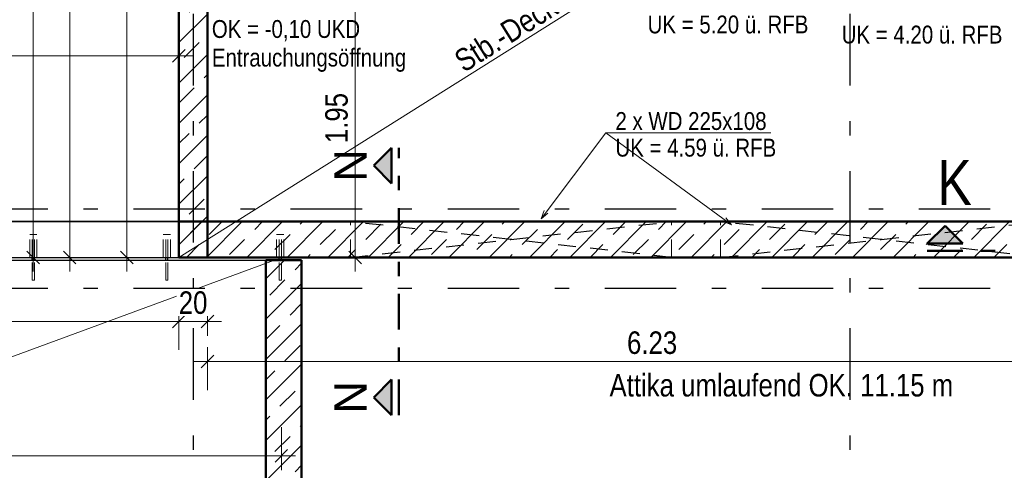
# Model space of a CAD drawing. Header units: millimetres. Extents: x -13 to 146, y -13 to 60.
# Tile 97 of 170: x 36.75 to 43.65, y 18.61 to 21.76. Entities that reach past the tile are written whole.
import ezdxf

# ---------------------------------------------------------------- set-up
doc = ezdxf.new("R2010")
doc.units = ezdxf.units.MM
for name, pattern in [('DASHDOT', [1, 0.5, -0.25, 0, -0.25]), ('DASHDOTX2', [2, 1, -0.5, 0, -0.5]), ('HIDDEN', [0.375, 0.25, -0.125])]:
    doc.linetypes.add(name, pattern=pattern)
for name, color, linetype, lineweight in [('Achsen', 7, 'Continuous', 20), ('Schraffuren', 7, 'Continuous', 20), ('Texte', 7, 'Continuous', 20)]:
    doc.layers.add(name, color=color, linetype=linetype, lineweight=lineweight)
doc.styles.add('Arial', font='arial.ttf')
doc.styles.add('Arial Narrow', font='ARIALN.TTF')
doc.dimstyles.new('Arch_Strakon_dimstyle', dxfattribs={"dimtxt": 11.25, "dimasz": 1, "dimexe": 1.25, "dimexo": 0.0625, "dimgap": 1, "dimtad": 0, "dimdec": 5, "dimzin": 12, "dimdsep": 46, "dimtxsty": 'Arial Narrow', "dimblk": 'Arrowhead_Tick', "dimsah": 1, "dimcen": 0, "dimse1": 1, "dimse2": 1, "dimclrd": 6, "dimclrt": 3, "dimazin": 0, "dimtfac": 1, "dimtdec": 4, "dimtmove": 0, "dimatfit": 3, "dimldrblk": 'NONE', "dimfxl": 1, "dimtvp": 1, "dimtolj": 1, "dimtzin": 0, "dimlwd": 13, "dimarcsym": 2})
pattern_1 = [(45, (0, 0), (-0.14142136, 0.14142136), [0.15, -0.1]), (45, (-0.07071, 0.07071), (-0.14142136, 0.14142136), [])]

# ---------------------------------------------------------------- blocks, each defined once
blk = doc.blocks.new('Arrowhead_Tick')
at = {"color": 0, "linetype": 'Continuous', "lineweight": -2}
for p, q in [((0, 20), (0, -10)), ((-1, 0), (0, 0)), ((10, 0), (0, 0))]:
    blk.add_line(p, q, dxfattribs=at)
at = {"color": 2, "linetype": 'Continuous', "lineweight": 35}
blk.add_line((4.42, 4.42), (-4.42, -4.42), dxfattribs=at)
blk = doc.blocks.new('*D12')
at = {"layer": 'Achsen', "color": 6, "linetype": 'Continuous', "lineweight": 13}
blk.add_line((36.4871, 20.1081), (36.4871, 20.3381), dxfattribs=at)
at = {"layer": 'Defpoints', "color": 0}
for p in [(36.4871, 20.3481), (39.0946, 20.3481), (39.0946, 20.0981)]:
    blk.add_point(p, dxfattribs=at)
at = {"layer": 'Achsen', "color": 6, "lineweight": 13, "xscale": 0.01, "yscale": 0.01, "zscale": 0.01}
for p, rotation in [((36.4871, 20.3481), 90), ((36.4871, 20.0981), 270)]:
    blk.add_blockref('Arrowhead_Tick', p, dxfattribs=dict(at, rotation=rotation))
at = {"layer": 'Achsen', "color": 2, "lineweight": 35, "insert": (36.3567, 20.2231), "char_height": 0.1575, "attachment_point": 5, "rotation": 90, "style": 'Arial Narrow', "bg_fill": 3, "box_fill_scale": 1.1, "bg_fill_color": 256, "bg_fill_true_color": 13158600, "bg_fill_transparency": 0}
blk.add_mtext('\\A1;25', dxfattribs=at)
blk = doc.blocks.new('_None')
blk = doc.blocks.new('*D89')
at = {"color": 6, "linetype": 'Continuous', "lineweight": 13}
blk.add_line((39.1, 20.1081), (39.1, 22.0381), dxfattribs=at)
at = {"layer": 'Defpoints', "color": 0}
for p in [(39.1, 22.0481), (39.7946, 22.0481), (38.0646, 20.0981)]:
    blk.add_point(p, dxfattribs=at)
at = {"color": 6, "lineweight": 13, "xscale": 0.01, "yscale": 0.01, "zscale": 0.01}
for p, rotation in [((39.1, 22.0481), 90), ((39.1, 20.0981), 270)]:
    blk.add_blockref('Arrowhead_Tick', p, dxfattribs=dict(at, rotation=rotation))
at = {"color": 2, "lineweight": 35, "insert": (38.9696, 21.0731), "char_height": 0.1575, "attachment_point": 5, "rotation": 90, "style": 'Arial Narrow', "bg_fill": 3, "box_fill_scale": 1.1, "bg_fill_color": 256, "bg_fill_true_color": 13158600, "bg_fill_transparency": 0}
blk.add_mtext('\\A1;1.95', dxfattribs=at)
blk = doc.blocks.new('*D155')
at = {"layer": 'Achsen', "color": 6, "linetype": 'Continuous', "lineweight": 13}
blk.add_line((24.2996, 19.65), (37.8546, 19.65), dxfattribs=at)
at = {"layer": 'Defpoints', "color": 0}
for p in [(37.8646, 20.3481), (24.2896, 20.0981), (37.8646, 19.65)]:
    blk.add_point(p, dxfattribs=at)
at = {"layer": 'Achsen', "color": 6, "lineweight": 13, "xscale": 0.01, "yscale": 0.01, "zscale": 0.01}
blk.add_blockref('Arrowhead_Tick', (37.8646, 19.65), dxfattribs=at)
at = {"layer": 'Achsen', "color": 6, "lineweight": 13, "xscale": 0.01, "yscale": 0.01, "zscale": 0.01, "rotation": 180}
blk.add_blockref('Arrowhead_Tick', (24.2896, 19.65), dxfattribs=at)
at = {"layer": 'Achsen', "color": 2, "lineweight": 35, "insert": (31.0771, 19.7804), "char_height": 0.1575, "attachment_point": 5, "style": 'Arial Narrow', "bg_fill": 3, "box_fill_scale": 1.1, "bg_fill_color": 256, "bg_fill_true_color": 13158600, "bg_fill_transparency": 0}
blk.add_mtext('\\A1;13.57{\\A1;\\H.6x;\\S5;}', dxfattribs=at)
blk = doc.blocks.new('*D156')
at = {"layer": 'Achsen', "color": 6, "linetype": 'Continuous', "lineweight": 13}
blk.add_line((37.8746, 19.65), (38.0546, 19.65), dxfattribs=at)
at = {"layer": 'Defpoints', "color": 0}
for p in [(37.8646, 20.3481), (38.0646, 20.0981), (38.0646, 19.65)]:
    blk.add_point(p, dxfattribs=at)
at = {"layer": 'Achsen', "color": 6, "lineweight": 13, "xscale": 0.01, "yscale": 0.01, "zscale": 0.01}
blk.add_blockref('Arrowhead_Tick', (38.0646, 19.65), dxfattribs=at)
at = {"layer": 'Achsen', "color": 6, "lineweight": 13, "xscale": 0.01, "yscale": 0.01, "zscale": 0.01, "rotation": 180}
blk.add_blockref('Arrowhead_Tick', (37.8646, 19.65), dxfattribs=at)
at = {"layer": 'Achsen', "color": 2, "lineweight": 35, "insert": (37.9646, 19.7804), "char_height": 0.1575, "attachment_point": 5, "style": 'Arial Narrow', "bg_fill": 3, "box_fill_scale": 1.1, "bg_fill_color": 256, "bg_fill_true_color": 13158600, "bg_fill_transparency": 0}
blk.add_mtext('\\A1;20', dxfattribs=at)
blk = doc.blocks.new('*D157')
at = {"layer": 'Achsen', "color": 6, "linetype": 'Continuous', "lineweight": 13}
blk.add_line((38.0746, 19.3696), (44.2846, 19.3696), dxfattribs=at)
at = {"layer": 'Defpoints', "color": 0}
for p in [(44.2946, 20.3481), (38.0646, 20.0981), (44.2946, 19.3696)]:
    blk.add_point(p, dxfattribs=at)
at = {"layer": 'Achsen', "color": 6, "lineweight": 13, "xscale": 0.01, "yscale": 0.01, "zscale": 0.01}
blk.add_blockref('Arrowhead_Tick', (44.2946, 19.3696), dxfattribs=at)
at = {"layer": 'Achsen', "color": 6, "lineweight": 13, "xscale": 0.01, "yscale": 0.01, "zscale": 0.01, "rotation": 180}
blk.add_blockref('Arrowhead_Tick', (38.0646, 19.3696), dxfattribs=at)
at = {"layer": 'Achsen', "color": 2, "lineweight": 35, "insert": (41.1796, 19.5), "char_height": 0.1575, "attachment_point": 5, "style": 'Arial Narrow', "bg_fill": 3, "box_fill_scale": 1.1, "bg_fill_color": 256, "bg_fill_true_color": 13158600, "bg_fill_transparency": 0}
blk.add_mtext('\\A1;6.23', dxfattribs=at)
blk = doc.blocks.new('*D239')
at = {"color": 6, "linetype": 'Continuous', "lineweight": 13}
blk.add_line((24.1912, 18.7097), (38.5727, 18.7097), dxfattribs=at)
at = {"layer": 'Defpoints', "color": 0}
for p in [(24.1812, 19.9381), (38.5827, 19.9381), (38.5827, 18.7097)]:
    blk.add_point(p, dxfattribs=at)
at = {"color": 6, "lineweight": 13, "xscale": 0.01, "yscale": 0.01, "zscale": 0.01}
blk.add_blockref('Arrowhead_Tick', (38.5827, 18.7097), dxfattribs=at)
at = {"color": 6, "lineweight": 13, "xscale": 0.01, "yscale": 0.01, "zscale": 0.01, "rotation": 180}
blk.add_blockref('Arrowhead_Tick', (24.1812, 18.7097), dxfattribs=at)
blk = doc.blocks.new('*D241')
at = {"color": 6, "linetype": 'Continuous', "lineweight": 13}
blk.add_line((24.2997, 21.5097), (37.8546, 21.5097), dxfattribs=at)
at = {"layer": 'Defpoints', "color": 0}
for p in [(37.8646, 21.5097), (24.2897, 20.5581), (37.8646, 20.0981)]:
    blk.add_point(p, dxfattribs=at)
at = {"color": 6, "lineweight": 13, "xscale": 0.01, "yscale": 0.01, "zscale": 0.01}
blk.add_blockref('Arrowhead_Tick', (37.8646, 21.5097), dxfattribs=at)
at = {"color": 6, "lineweight": 13, "xscale": 0.01, "yscale": 0.01, "zscale": 0.01, "rotation": 180}
blk.add_blockref('Arrowhead_Tick', (24.2897, 21.5097), dxfattribs=at)
at = {"color": 2, "lineweight": 35, "insert": (31.0771, 21.6401), "char_height": 0.1575, "attachment_point": 5, "style": 'Arial Narrow', "bg_fill": 3, "box_fill_scale": 1.1, "bg_fill_color": 256, "bg_fill_true_color": 13158600, "bg_fill_transparency": 0}
blk.add_mtext('\\A1;13.57{\\A1;\\H.6x;\\S5;}', dxfattribs=at)
blk = doc.blocks.new('*D458')
at = {"color": 6, "linetype": 'Continuous', "lineweight": 13}
for p, q in [((38.0546, 23.5211), (38.0446, 23.5211)), ((38.0646, 23.5211), (38.1771, 23.5211)), ((38.1871, 23.5211), (38.1971, 23.5211))]:
    blk.add_line(p, q, dxfattribs=at)
at = {"layer": 'Defpoints', "color": 0}
for p in [(38.1771, 22.3481), (38.0646, 20.0981)]:
    blk.add_point(p, dxfattribs=at)
at = {"color": 6, "lineweight": 13, "xscale": 0.01, "yscale": 0.01, "zscale": 0.01}
blk.add_blockref('Arrowhead_Tick', (38.0646, 23.5211), dxfattribs=at)
at = {"color": 6, "lineweight": 13, "xscale": 0.01, "yscale": 0.01, "zscale": 0.01, "rotation": 180}
blk.add_blockref('Arrowhead_Tick', (38.1771, 23.5211), dxfattribs=at)
at = {"color": 3, "lineweight": 35, "insert": (38.1209, 23.6339), "char_height": 0.125, "attachment_point": 5, "style": 'Arial Narrow', "bg_fill": 3, "box_fill_scale": 1.1, "bg_fill_color": 256, "bg_fill_true_color": 13158600, "bg_fill_transparency": 0}
blk.add_mtext('\\A1;11{\\A1;\\H.6x;\\S5;}', dxfattribs=at)
at = {"layer": 'Defpoints', "color": 0}
blk.add_point((38.1771, 23.5211), dxfattribs=at)
blk = doc.blocks.new('*D592')
at = {"color": 6, "linetype": 'Continuous', "lineweight": 13}
blk.add_line((37.5, 20.1081), (37.5, 23.7881), dxfattribs=at)
at = {"layer": 'Defpoints', "color": 0}
for p in [(37.5, 23.7981), (37.8646, 23.7981), (37.8646, 20.0981)]:
    blk.add_point(p, dxfattribs=at)
at = {"color": 6, "lineweight": 13, "xscale": 0.01, "yscale": 0.01, "zscale": 0.01}
for p, rotation in [((37.5, 23.7981), 90), ((37.5, 20.0981), 270)]:
    blk.add_blockref('Arrowhead_Tick', p, dxfattribs=dict(at, rotation=rotation))
at = {"color": 3, "lineweight": 35, "insert": (37.3926, 21.9481), "char_height": 0.1125, "attachment_point": 5, "rotation": 90, "style": 'Arial Narrow', "bg_fill": 3, "box_fill_scale": 1.1, "bg_fill_color": 256, "bg_fill_true_color": 13158600, "bg_fill_transparency": 0}
blk.add_mtext('\\A1;3.70', dxfattribs=at)
blk = doc.blocks.new('*D594')
at = {"color": 6, "linetype": 'Continuous', "lineweight": 13}
blk.add_line((37.1, 20.1081), (37.1, 23.8882), dxfattribs=at)
at = {"layer": 'Defpoints', "color": 0}
for p in [(37.1, 23.8982), (37.8646, 23.8982), (37.8646, 20.0981)]:
    blk.add_point(p, dxfattribs=at)
at = {"color": 6, "lineweight": 13, "xscale": 0.01, "yscale": 0.01, "zscale": 0.01}
for p, rotation in [((37.1, 23.8982), 90), ((37.1, 20.0981), 270)]:
    blk.add_blockref('Arrowhead_Tick', p, dxfattribs=dict(at, rotation=rotation))
at = {"color": 3, "lineweight": 35, "insert": (36.9926, 21.9982), "char_height": 0.1125, "attachment_point": 5, "rotation": 90, "style": 'Arial Narrow', "bg_fill": 3, "box_fill_scale": 1.1, "bg_fill_color": 256, "bg_fill_true_color": 13158600, "bg_fill_transparency": 0}
blk.add_mtext('\\A1;3.80', dxfattribs=at)
blk = doc.blocks.new('*D598')
at = {"color": 6, "linetype": 'Continuous', "lineweight": 13}
blk.add_line((36.8444, 20.1081), (36.8444, 24.1967), dxfattribs=at)
at = {"layer": 'Defpoints', "color": 0}
for p in [(36.8444, 24.2067), (37.8646, 24.2067), (37.8646, 20.0981)]:
    blk.add_point(p, dxfattribs=at)
at = {"color": 6, "lineweight": 13, "xscale": 0.01, "yscale": 0.01, "zscale": 0.01}
for p, rotation in [((36.8444, 24.2067), 90), ((36.8444, 20.0981), 270)]:
    blk.add_blockref('Arrowhead_Tick', p, dxfattribs=dict(at, rotation=rotation))
at = {"color": 3, "lineweight": 35, "insert": (36.738, 22.1524), "char_height": 0.1125, "attachment_point": 5, "rotation": 90, "style": 'Arial Narrow', "bg_fill": 3, "box_fill_scale": 1.1, "bg_fill_color": 256, "bg_fill_true_color": 13158600, "bg_fill_transparency": 0}
blk.add_mtext('\\A1;4.11', dxfattribs=at)

msp = doc.modelspace()

# ---------------------------------------------------------------- hatches: boundary and pattern name
at = {"lineweight": 13, "true_color": 0x0000ff}
for points in [[(39.229581, 20.740631), (39.354581, 20.615631), (39.354581, 20.865631)], [(39.229581, 19.117732), (39.354581, 18.992732), (39.354581, 19.242732)]]:
    msp.add_hatch(color=5, dxfattribs=at).paths.add_polyline_path(points)
at = {"lineweight": 25, "true_color": 0x0000ff}
msp.add_hatch(color=5, dxfattribs=at).paths.add_polyline_path([(43.231682, 20.319734), (43.106682, 20.194734), (43.356682, 20.194734)])
at = {"layer": 'Schraffuren', "lineweight": 13}
h = msp.add_hatch(dxfattribs=at)
h.set_pattern_fill('bB', color=6, scale=0.01, angle=45, style=0, pattern_type=2)
h.set_pattern_definition(pattern_1)
h.paths.add_polyline_path([(38.064608, 25.848114), (38.064608, 20.09809), (37.864608, 20.09809), (37.864608, 25.848114)])
h = msp.add_hatch(dxfattribs=at)
h.set_pattern_fill('bB', color=6, scale=0.01, angle=45, style=0, pattern_type=2)
h.set_pattern_definition(pattern_1)
h.paths.add_polyline_path([(44.545884, 20.34809), (44.545884, 20.09809), (37.864608, 20.09809), (37.864608, 20.34809)])
h = msp.add_hatch(dxfattribs=at)
h.set_pattern_fill('bB', color=6, scale=0.01, angle=45, style=0, pattern_type=2)
h.set_pattern_definition(pattern_1)
h.paths.add_polyline_path([(38.724684, 20.07808), (38.724684, 19.670546), (38.474684, 19.670546), (38.474684, 20.07808)])
h = msp.add_hatch(dxfattribs=at)
h.set_pattern_fill('bB', color=6, scale=0.01, angle=45, style=0, pattern_type=2)
h.set_pattern_definition(pattern_1)
h.paths.add_polyline_path([(38.724684, 19.670546), (38.724684, 14.747263), (38.474684, 14.747263), (38.474684, 19.670546)])

# ---------------------------------------------------------------- linework, layer by layer
at = {"color": 5, "linetype": 'Continuous', "lineweight": 18}
for p, q in [((37.864608, 20.09809), (47.334982, 26.048114)), ((40.854508, 20.968877), (40.401338, 20.368916)), ((42.011823, 20.968877), (40.854508, 20.968877)), ((40.854508, 20.968877), (41.735124, 20.326405)), ((40.401338, 20.368916), (40.424673, 20.426483)), ((40.45033, 20.407103), (40.401338, 20.368916)), ((41.735124, 20.326405), (41.677177, 20.34878)), ((41.696128, 20.374756), (41.735124, 20.326405))]:
    msp.add_line(p, q, dxfattribs=at)
at = {"color": 4, "linetype": 'Continuous', "lineweight": 50}
for p, q in [((39.354581, 20.865631), (39.229581, 20.740631)), ((39.354581, 20.615631), (39.354581, 20.865631)), ((39.229581, 20.740631), (39.354581, 20.615631)), ((43.231682, 20.319734), (43.106682, 20.194734)), ((43.356682, 20.194734), (43.231682, 20.319734)), ((43.106682, 20.194734), (43.356682, 20.194734)), ((39.354581, 19.242732), (39.229581, 19.117732)), ((39.354581, 18.992732), (39.354581, 19.242732)), ((39.229581, 19.117732), (39.354581, 18.992732))]:
    msp.add_line(p, q, dxfattribs=at)
at = {"color": 4, "linetype": 'DASHDOT', "lineweight": 50, "ltscale": 0.5}
for p, q in [((39.404581, 18.992732), (39.404581, 20.865631)), ((43.106682, 20.144734), (44.533877, 20.144734))]:
    msp.add_line(p, q, dxfattribs=at)
at = {"color": 9, "linetype": 'Continuous', "lineweight": 0}
for centre in [(39.094608, 20.34809), (39.094608, 20.09809)]:
    msp.add_circle(centre, 0.00111, dxfattribs=at)
at = {"layer": 'Achsen', "color": 3, "linetype": 'DASHDOTX2', "lineweight": 25, "ltscale": 0.5}
for p, q in [((37.964631, 39.402162), (37.964631, 13.251851)), ((42.564631, 39.402162), (42.564631, 13.251851)), ((3.447631, 20.43799), (49.122527, 20.43799)), ((3.447631, 19.88299), (49.122527, 19.88299))]:
    msp.add_line(p, q, dxfattribs=at)
at = {"layer": 'Achsen', "color": 5, "linetype": 'Continuous', "lineweight": 18}
msp.add_line((24.039236, 14.747263), (38.534235, 20.07808), dxfattribs=at)

# ---------------------------------------------------------------- texts
at = {"layer": 'Texte', "color": 3, "lineweight": 25, "style": 'Arial Narrow'}
for s, p in [('UK = 5.20 ü. RFB', (41.148239, 21.665853)), ('UK = 4.20 ü. RFB', (42.507426, 21.594885)), ('2 x WD 225x108', (40.922721, 20.989903)), ('UK = 4.59 ü. RFB', (40.922721, 20.803414))]:
    msp.add_text(s, height=0.125, dxfattribs=at).set_placement(p)
at = {"layer": 'Texte', "color": 1, "lineweight": 70, "style": 'Arial Narrow'}
msp.add_text('K', height=0.315, dxfattribs=at).set_placement((43.177791, 20.465426))

# ---------------------------------------------------------------- next in the draw order: dimensions: what is measured, and where the dimension line sits
at = {"layer": 'Achsen', "lineweight": 35}
dim = msp.add_linear_dim(base=(36.487084, 20.34809), p1=(39.094608, 20.09809), p2=(39.094608, 20.34809), angle=90, text='25', dimstyle='Arch_Strakon_dimstyle', override={"dimscale": 0.01, "dimtxt": 15.75, "dimasz": 1, "dimgap": 5, "dimtad": 1, "dimjust": 0, "dimtih": 0, "dimtoh": 0, "dimdec": 4, "dimdsep": 46, "dimtxsty": 'Arial Narrow', "dimclrd": 6, "dimclrt": 2, "dimtix": 1, "dimtofl": 255, "dimtmove": 0, "dimatfit": 2, "dimfxl": 0, "dimfxlon": 0, "dimtvp": 31.746032, "dimtfill": 1, "dimtfillclr": 7, "dimlwd": 13}, dxfattribs=at)
dim.commit()
dim.dimension.update_dxf_attribs({"geometry": '*D12', "text_midpoint": (36.487084, 20.22309), "dimtype": 160})

# ---------------------------------------------------------------- next in the draw order: dimensions: what is measured, and where the dimension line sits
at = {"lineweight": 35}
dim = msp.add_linear_dim(base=(39.1, 22.04809), p1=(38.064608, 20.09809), p2=(39.794627, 22.04809), angle=90, text='1.95', dimstyle='Arch_Strakon_dimstyle', override={"dimscale": 0.01, "dimtxt": 15.75, "dimasz": 1, "dimgap": 5, "dimtad": 1, "dimjust": 0, "dimtih": 0, "dimtoh": 0, "dimdec": 5, "dimdsep": 46, "dimtxsty": 'Arial Narrow', "dimclrd": 6, "dimclrt": 2, "dimtix": 1, "dimtofl": 255, "dimtmove": 0, "dimatfit": 2, "dimfxl": 0, "dimfxlon": 0, "dimtvp": 31.746032, "dimtfill": 1, "dimtfillclr": 7, "dimlwd": 13}, dxfattribs=at)
dim.commit()
dim.dimension.update_dxf_attribs({"geometry": '*D89', "text_midpoint": (39.1, 21.07309), "dimtype": 160})
at = {"layer": 'Achsen', "lineweight": 35}
dim = msp.add_linear_dim(base=(37.864608, 19.65), p1=(24.289608, 20.09809), p2=(37.864608, 20.34809), text='13.57{\\A1;\\H.6x;\\S5;}', dimstyle='Arch_Strakon_dimstyle', override={"dimscale": 0.01, "dimtxt": 15.75, "dimasz": 1, "dimgap": 5, "dimtad": 1, "dimjust": 0, "dimtih": 0, "dimtoh": 0, "dimdec": 5, "dimdsep": 46, "dimtxsty": 'Arial Narrow', "dimclrd": 6, "dimclrt": 2, "dimtix": 1, "dimtofl": 255, "dimtmove": 0, "dimatfit": 2, "dimfxl": 0, "dimfxlon": 0, "dimtvp": 31.746032, "dimtfill": 1, "dimtfillclr": 7, "dimlwd": 13}, dxfattribs=at)
dim.commit()
dim.dimension.update_dxf_attribs({"geometry": '*D155', "text_midpoint": (31.077108, 19.65), "dimtype": 160})

# ---------------------------------------------------------------- next in the draw order: linework, layer by layer
at = {"color": 6, "linetype": 'HIDDEN', "lineweight": 13, "ltscale": 0.5}
for p, q in [((36.837902, 19.938093), (36.838511, 19.938093)), ((36.838511, 19.938093), (36.840245, 19.938093)), ((36.840245, 19.938093), (36.84284, 19.938093)), ((36.84284, 19.938093), (36.845902, 19.938093)), ((36.845902, 19.938093), (36.848963, 19.938093)), ((36.848963, 19.938093), (36.851558, 19.938093)), ((36.851558, 19.938093), (36.853293, 19.938093)), ((36.853293, 19.938093), (36.853902, 19.938093))]:
    msp.add_line(p, q, dxfattribs=at)

# ---------------------------------------------------------------- next in the draw order: texts
at = {"color": 2, "lineweight": 35, "style": 'Arial Narrow'}
msp.add_text('Stb.-Decke d= 25 cm, OK = 10.60 m', height=0.1575, rotation=32.1402, dxfattribs=at).set_placement((39.862157, 21.388324))
at = {"color": 4, "lineweight": 50, "style": 'Arial'}
msp.add_text('N', height=0.225, rotation=90, dxfattribs=at).set_placement((39.179581, 20.628131))

# ---------------------------------------------------------------- next in the draw order: dimensions: what is measured, and where the dimension line sits
at = {"layer": 'Achsen', "lineweight": 35}
dim = msp.add_linear_dim(base=(38.064608, 19.65), p1=(37.864608, 20.34809), p2=(38.064608, 20.09809), text='20', dimstyle='Arch_Strakon_dimstyle', override={"dimscale": 0.01, "dimtxt": 15.75, "dimasz": 1, "dimgap": 5, "dimtad": 1, "dimjust": 0, "dimtih": 0, "dimtoh": 0, "dimdec": 5, "dimdsep": 46, "dimtxsty": 'Arial Narrow', "dimclrd": 6, "dimclrt": 2, "dimtix": 1, "dimtofl": 255, "dimtmove": 0, "dimatfit": 2, "dimfxl": 0, "dimfxlon": 0, "dimtvp": 31.746032, "dimtfill": 1, "dimtfillclr": 7, "dimlwd": 13}, dxfattribs=at)
dim.commit()
dim.dimension.update_dxf_attribs({"geometry": '*D156', "text_midpoint": (37.964608, 19.65), "dimtype": 160})

# ---------------------------------------------------------------- next in the draw order: linework, layer by layer
at = {"color": 6, "linetype": 'HIDDEN', "lineweight": 13, "ltscale": 0.5}
for p, q in [((37.772517, 19.938093), (37.773126, 19.938093)), ((37.773126, 19.938093), (37.77486, 19.938093)), ((37.77486, 19.938093), (37.777456, 19.938093)), ((37.777456, 19.938093), (37.780517, 19.938093)), ((37.780517, 19.938093), (37.783579, 19.938093)), ((37.783579, 19.938093), (37.786174, 19.938093)), ((37.786174, 19.938093), (37.787908, 19.938093)), ((37.787908, 19.938093), (37.788517, 19.938093))]:
    msp.add_line(p, q, dxfattribs=at)

# ---------------------------------------------------------------- next in the draw order: dimensions: what is measured, and where the dimension line sits
at = {"layer": 'Achsen', "lineweight": 35}
dim = msp.add_linear_dim(base=(44.294627, 19.369568), p1=(38.064608, 20.09809), p2=(44.294627, 20.34809), text='6.23', dimstyle='Arch_Strakon_dimstyle', override={"dimscale": 0.01, "dimtxt": 15.75, "dimasz": 1, "dimgap": 5, "dimtad": 1, "dimjust": 0, "dimtih": 0, "dimtoh": 0, "dimdec": 5, "dimdsep": 46, "dimtxsty": 'Arial Narrow', "dimclrd": 6, "dimclrt": 2, "dimtix": 1, "dimtofl": 255, "dimtmove": 0, "dimatfit": 2, "dimfxl": 0, "dimfxlon": 0, "dimtvp": 31.746032, "dimtfill": 1, "dimtfillclr": 7, "dimlwd": 13}, dxfattribs=at)
dim.commit()
dim.dimension.update_dxf_attribs({"geometry": '*D157', "text_midpoint": (41.179618, 19.369568), "dimtype": 160})

# ---------------------------------------------------------------- next in the draw order: linework, layer by layer
at = {"color": 6, "linetype": 'HIDDEN', "lineweight": 13, "ltscale": 0.5}
for p, q in [((39.066084, 20.09809), (39.066084, 20.34809)), ((41.316084, 20.09809), (41.316084, 20.34809)), ((41.658093, 20.09809), (41.658093, 20.34809)), ((38.549684, 20.258093), (38.551587, 20.258093)), ((38.549684, 20.09809), (38.549684, 20.258093)), ((38.551587, 20.258093), (38.557006, 20.258093)), ((38.557006, 20.258093), (38.565117, 20.258093)), ((38.565117, 20.258093), (38.574684, 20.258093)), ((38.566684, 20.09809), (38.566684, 20.258093)), ((38.574684, 20.258093), (38.584251, 20.258093)), ((38.582684, 20.09809), (38.582684, 20.258093)), ((38.584251, 20.258093), (38.592361, 20.258093)), ((38.592361, 20.258093), (38.597781, 20.258093)), ((38.597781, 20.258093), (38.599684, 20.258093)), ((38.599684, 20.09809), (38.599684, 20.258093)), ((38.566684, 19.938093), (38.566684, 20.07809)), ((38.582684, 19.938093), (38.582684, 20.07809)), ((38.566684, 19.938093), (38.567293, 19.938093)), ((38.567293, 19.938093), (38.569027, 19.938093)), ((38.569027, 19.938093), (38.571622, 19.938093)), ((38.571622, 19.938093), (38.574684, 19.938093)), ((38.574684, 19.938093), (38.577745, 19.938093)), ((38.577745, 19.938093), (38.580341, 19.938093)), ((38.580341, 19.938093), (38.582075, 19.938093)), ((38.582075, 19.938093), (38.582684, 19.938093))]:
    msp.add_line(p, q, dxfattribs=at)
at = {"color": 4, "linetype": 'Continuous', "lineweight": 50}
for p, q in [((38.474684, 20.07809), (38.724684, 20.07809)), ((38.474684, 19.670546), (38.474684, 20.07808)), ((38.724684, 19.670546), (38.724684, 20.07808)), ((38.474684, 14.747263), (38.474684, 19.670546)), ((38.724684, 14.747263), (38.724684, 19.670546))]:
    msp.add_line(p, q, dxfattribs=at)
at = {"layer": 'Achsen', "color": 3, "linetype": 'HIDDEN', "lineweight": 25, "ltscale": 0.5}
for p, q in [((40.191084, 20.22309), (39.066084, 20.34809)), ((40.191084, 20.22309), (41.316084, 20.34809)), ((42.783093, 20.22309), (41.658093, 20.34809)), ((42.783093, 20.22309), (43.908093, 20.34809)), ((39.066084, 20.09809), (40.191084, 20.22309)), ((41.316084, 20.09809), (40.191084, 20.22309)), ((41.658093, 20.09809), (42.783093, 20.22309)), ((43.908093, 20.09809), (42.783093, 20.22309))]:
    msp.add_line(p, q, dxfattribs=at)
at = {"layer": 'Achsen', "color": 3, "linetype": 'Continuous', "lineweight": 25}
for p, q in [((38.566684, 20.07809), (38.566684, 20.09809)), ((38.582684, 20.07809), (38.582684, 20.09809))]:
    msp.add_line(p, q, dxfattribs=at)

# ---------------------------------------------------------------- next in the draw order: texts
at = {"color": 2, "lineweight": 35, "style": 'Arial Narrow'}
msp.add_text('Attika umlaufend OK. 11.15 m', height=0.1575, dxfattribs=at).set_placement((40.881406, 19.124443))
at = {"color": 4, "lineweight": 50, "style": 'Arial'}
msp.add_text('N', height=0.225, rotation=90, dxfattribs=at).set_placement((39.179581, 19.005232))

# ---------------------------------------------------------------- next in the draw order: dimensions: what is measured, and where the dimension line sits
at = {"lineweight": 35}
for base, p1, p2, text, picture, middle in [((37.864608, 21.50969), (24.289662, 20.55809), (37.864608, 20.09809), '13.57{\\A1;\\H.6x;\\S5;}', '*D241', (31.077135, 21.50969)), ((38.582684, 18.70969), (24.181235, 19.938093), (38.582684, 19.938093), ' ', '*D239', (31.381959, 18.70969))]:
    dim = msp.add_linear_dim(base=base, p1=p1, p2=p2, text=text, dimstyle='Arch_Strakon_dimstyle', override={"dimscale": 0.01, "dimtxt": 15.75, "dimasz": 1, "dimgap": 5, "dimtad": 1, "dimjust": 0, "dimtih": 0, "dimtoh": 0, "dimdec": 5, "dimdsep": 46, "dimtxsty": 'Arial Narrow', "dimclrd": 6, "dimclrt": 2, "dimtix": 1, "dimtofl": 255, "dimtmove": 0, "dimatfit": 2, "dimfxl": 0, "dimfxlon": 0, "dimtvp": 31.746032, "dimtfill": 1, "dimtfillclr": 7, "dimlwd": 13}, dxfattribs=at)
    dim.commit()
    dim.dimension.update_dxf_attribs({"geometry": picture, "text_midpoint": middle, "dimtype": 160})

# ---------------------------------------------------------------- next in the draw order: dimensions: what is measured, and where the dimension line sits
dim = msp.add_linear_dim(base=(38.177148, 23.521141), p1=(38.064608, 20.09809), p2=(38.177148, 22.34809), text='11{\\A1;\\H.6x;\\S5;}', dimstyle='Arch_Strakon_dimstyle', override={"dimscale": 0.01, "dimtxt": 12.5, "dimasz": 1, "dimgap": 5, "dimtad": 1, "dimjust": 0, "dimtih": 0, "dimtoh": 0, "dimdec": 5, "dimdsep": 46, "dimtxsty": 'Arial Narrow', "dimclrd": 6, "dimclrt": 3, "dimtix": 1, "dimtofl": 255, "dimtmove": 0, "dimatfit": 2, "dimfxl": 0, "dimfxlon": 0, "dimtvp": 40, "dimtfill": 1, "dimtfillclr": 7, "dimlwd": 13}, dxfattribs=at)
dim.commit()
dim.dimension.update_dxf_attribs({"geometry": '*D458', "text_midpoint": (38.120878, 23.521141), "dimtype": 160})

# ---------------------------------------------------------------- next in the draw order: linework, layer by layer
at = {"color": 4, "linetype": 'Continuous', "lineweight": 50}
for q in [(38.064608, 25.848114), (44.545884, 20.09809)]:
    msp.add_line((38.064608, 20.09809), q, dxfattribs=at)

# ---------------------------------------------------------------- next in the draw order: texts
at = {"layer": 'Texte', "color": 3, "lineweight": 25, "style": 'Arial Narrow'}
for s, p in [('OK = -0,10 UKD', (38.095821, 21.634007)), ('Entrauchungsöffnung', (38.095821, 21.434007))]:
    msp.add_text(s, height=0.125, dxfattribs=at).set_placement(p)

# ---------------------------------------------------------------- next in the draw order: dimensions: what is measured, and where the dimension line sits
at = {"lineweight": 35}
dim = msp.add_linear_dim(base=(37.5, 23.798096), p1=(37.864608, 20.09809), p2=(37.864608, 23.798096), angle=90, text='3.70', dimstyle='Arch_Strakon_dimstyle', override={"dimscale": 0.01, "dimtxt": 11.25, "dimasz": 1, "dimgap": 5, "dimtad": 1, "dimjust": 0, "dimtih": 0, "dimtoh": 0, "dimdec": 5, "dimdsep": 46, "dimtxsty": 'Arial Narrow', "dimclrd": 6, "dimclrt": 3, "dimtix": 1, "dimtofl": 255, "dimtmove": 0, "dimatfit": 2, "dimfxl": 0, "dimfxlon": 0, "dimtvp": 44.444444, "dimtfill": 1, "dimtfillclr": 7, "dimlwd": 13}, dxfattribs=at)
dim.commit()
dim.dimension.update_dxf_attribs({"geometry": '*D592', "text_midpoint": (37.5, 21.948093), "dimtype": 160})

# ---------------------------------------------------------------- next in the draw order: dimensions: what is measured, and where the dimension line sits
dim = msp.add_linear_dim(base=(37.1, 23.898246), p1=(37.864608, 20.09809), p2=(37.864608, 23.898246), angle=90, text='3.80', dimstyle='Arch_Strakon_dimstyle', override={"dimscale": 0.01, "dimtxt": 11.25, "dimasz": 1, "dimgap": 5, "dimtad": 1, "dimjust": 0, "dimtih": 0, "dimtoh": 0, "dimdec": 5, "dimdsep": 46, "dimtxsty": 'Arial Narrow', "dimclrd": 6, "dimclrt": 3, "dimtix": 1, "dimtofl": 255, "dimtmove": 0, "dimatfit": 2, "dimfxl": 0, "dimfxlon": 0, "dimtvp": 44.444444, "dimtfill": 1, "dimtfillclr": 7, "dimlwd": 13}, dxfattribs=at)
dim.commit()
dim.dimension.update_dxf_attribs({"geometry": '*D594', "text_midpoint": (37.1, 21.998168), "dimtype": 160})

# ---------------------------------------------------------------- next in the draw order: dimensions: what is measured, and where the dimension line sits
dim = msp.add_linear_dim(base=(36.844444, 24.206693), p1=(37.864608, 20.09809), p2=(37.864608, 24.206693), angle=90, text='4.11', dimstyle='Arch_Strakon_dimstyle', override={"dimscale": 0.01, "dimtxt": 11.25, "dimasz": 1, "dimgap": 5, "dimtad": 1, "dimjust": 0, "dimtih": 0, "dimtoh": 0, "dimdec": 5, "dimdsep": 46, "dimtxsty": 'Arial Narrow', "dimclrd": 6, "dimclrt": 3, "dimtix": 1, "dimtofl": 255, "dimtmove": 0, "dimatfit": 2, "dimfxl": 0, "dimfxlon": 0, "dimtvp": 44.444444, "dimtfill": 1, "dimtfillclr": 7, "dimlwd": 13}, dxfattribs=at)
dim.commit()
dim.dimension.update_dxf_attribs({"geometry": '*D598', "text_midpoint": (36.844444, 22.152392), "dimtype": 160})

# ---------------------------------------------------------------- next in the draw order: linework, layer by layer
at = {"color": 4, "linetype": 'Continuous', "lineweight": 50}
for p, q in [((37.864608, 20.09809), (37.864608, 25.848114)), ((37.864608, 20.34809), (44.294627, 20.34809)), ((37.864608, 20.09809), (38.064608, 20.09809))]:
    msp.add_line(p, q, dxfattribs=at)
at = {"color": 6, "linetype": 'HIDDEN', "lineweight": 13, "ltscale": 0.5}
for p, q in [((36.820902, 20.258093), (36.822805, 20.258093)), ((36.820902, 20.09809), (36.820902, 20.258093)), ((36.822805, 20.258093), (36.828224, 20.258093)), ((36.828224, 20.258093), (36.836334, 20.258093)), ((36.836334, 20.258093), (36.845902, 20.258093)), ((36.837902, 20.09809), (36.837902, 20.258093)), ((36.845902, 20.258093), (36.855469, 20.258093)), ((36.853902, 20.09809), (36.853902, 20.258093)), ((36.855469, 20.258093), (36.863579, 20.258093)), ((36.863579, 20.258093), (36.868999, 20.258093)), ((36.868999, 20.258093), (36.870902, 20.258093)), ((36.870902, 20.09809), (36.870902, 20.258093)), ((37.755517, 20.258093), (37.75742, 20.258093)), ((37.755517, 20.09809), (37.755517, 20.258093)), ((37.75742, 20.258093), (37.762839, 20.258093)), ((37.762839, 20.258093), (37.77095, 20.258093)), ((37.77095, 20.258093), (37.780517, 20.258093)), ((37.772517, 20.09809), (37.772517, 20.258093)), ((37.780517, 20.258093), (37.790084, 20.258093)), ((37.788517, 20.09809), (37.788517, 20.258093)), ((37.790084, 20.258093), (37.798195, 20.258093)), ((37.798195, 20.258093), (37.803614, 20.258093)), ((37.803614, 20.258093), (37.805517, 20.258093)), ((37.805517, 20.09809), (37.805517, 20.258093)), ((36.837902, 19.938093), (36.837902, 20.07809)), ((36.853902, 19.938093), (36.853902, 20.07809)), ((37.772517, 19.938093), (37.772517, 20.07809)), ((37.788517, 19.938093), (37.788517, 20.07809))]:
    msp.add_line(p, q, dxfattribs=at)
at = {"layer": 'Achsen', "color": 3, "linetype": 'Continuous', "lineweight": 25}
for p, q in [((24.289608, 20.34809), (37.864608, 20.34809)), ((33.451236, 20.350454), (37.864608, 20.350454)), ((24.289235, 20.07809), (38.474684, 20.07809)), ((24.289608, 20.09809), (37.864608, 20.09809)), ((36.837902, 20.07809), (36.837902, 20.09809)), ((36.853902, 20.07809), (36.853902, 20.09809)), ((37.772517, 20.07809), (37.772517, 20.09809)), ((37.788517, 20.07809), (37.788517, 20.09809))]:
    msp.add_line(p, q, dxfattribs=at)

doc.saveas('drawing.dxf')
